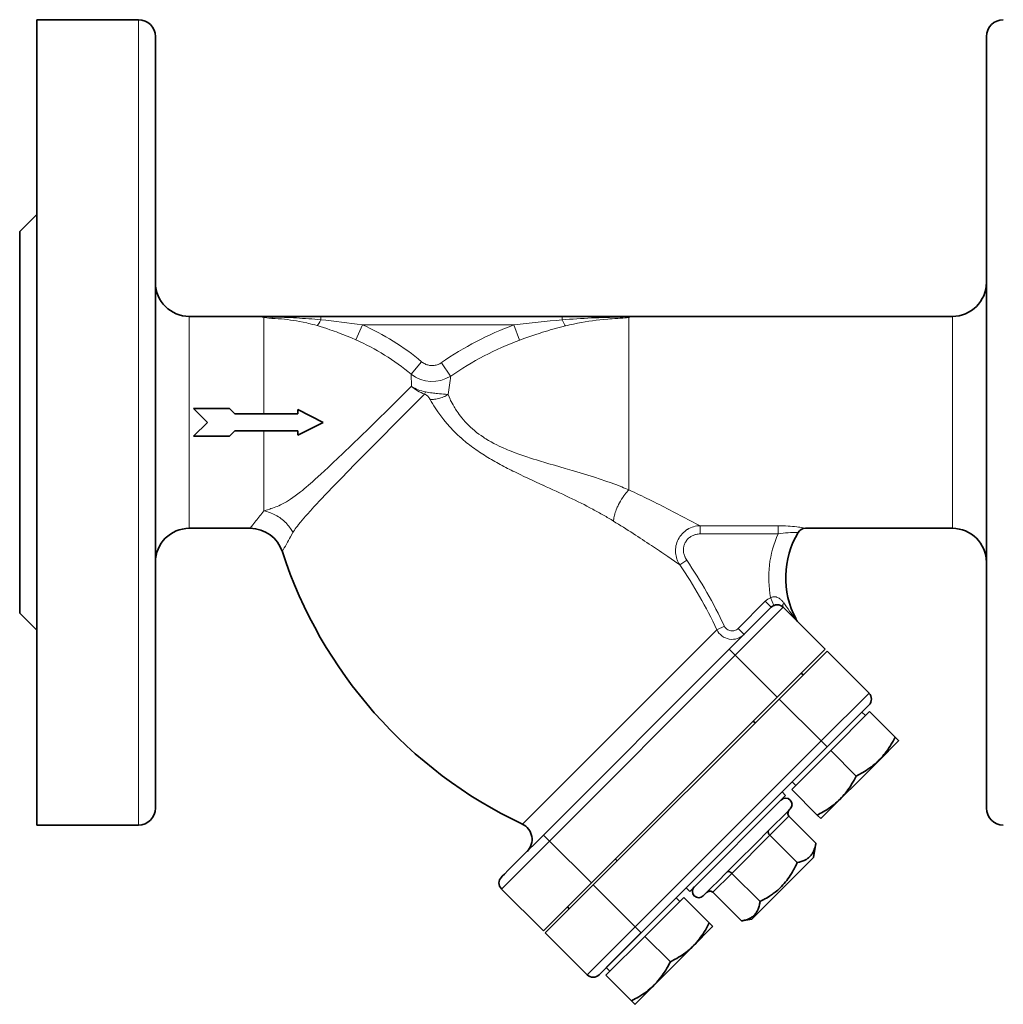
# Model space of a CAD drawing. Extents: x 380 to 884, y 208 to 680.
# Tile 3 of 6: x 527 to 643, y 356 to 472. Entities that reach past the tile are written whole.
import ezdxf

# ---------------------------------------------------------------- set-up
doc = ezdxf.new("R2010")
doc.units = 0

msp = doc.modelspace()

# ---------------------------------------------------------------- linework, layer by layer
at = {"color": 7, "lineweight": 35}
for p, q in [((529, 424.21), (529, 471.71)), ((543, 424.21), (543, 469.71)), ((641, 424.21), (641, 469.71)), ((527, 424.21), (527, 446.71)), ((590.98, 436.71), (562.5, 436.71)), ((598.85, 436.71), (637, 436.71)), ((527, 401.71), (527, 424.21)), ((529, 376.71), (529, 424.21)), ((543, 378.71), (543, 424.21)), ((641, 378.71), (641, 424.21)), ((588.76, 375.52), (610.68, 397.44)), ((594.42, 369.87), (616.34, 391.79)), ((594.63, 369.65), (616.55, 391.57)), ((622.21, 385.92), (600.29, 364))]:
    msp.add_line(p, q, dxfattribs=at)
at = {"color": 7, "lineweight": 35, "ltscale": 0.3}
for p, q in [((529, 471.71), (541, 471.71)), ((529, 376.71), (541, 376.71))]:
    msp.add_line(p, q, dxfattribs=at)
at = {"color": 7, "lineweight": 13}
for p, q in [((541, 471.71), (541, 424.21)), ((541, 424.21), (541, 376.71)), ((609.21, 399.75), (587.69, 378.24)), ((589.47, 374.82), (611.39, 396.74)), ((621.5, 386.63), (599.58, 364.7))]:
    msp.add_line(p, q, dxfattribs=at)
at = {"color": 7, "lineweight": 35, "ltscale": 0.070711}
for p, q in [((527, 446.71), (529, 448.71)), ((527, 401.71), (529, 399.71))]:
    msp.add_line(p, q, dxfattribs=at)
at = {"color": 7, "lineweight": 13, "ltscale": 0.3125}
for p, q in [((547, 436.71), (547, 424.21)), ((637, 436.71), (637, 424.21)), ((547, 424.21), (547, 411.71)), ((637, 411.71), (637, 424.21))]:
    msp.add_line(p, q, dxfattribs=at)
at = {"color": 7, "lineweight": 35, "ltscale": 0.21967}
msp.add_line((547, 436.71), (555.78, 436.71), dxfattribs=at)
at = {"color": 7, "lineweight": 35, "ltscale": 0.006735}
for p, q in [((556.05, 436.71), (555.78, 436.71)), ((598.85, 436.71), (598.58, 436.71))]:
    msp.add_line(p, q, dxfattribs=at)
at = {"color": 7, "lineweight": 13, "ltscale": 0.284343}
msp.add_line((555.78, 436.58), (555.78, 425.21), dxfattribs=at)
at = {"color": 7, "lineweight": 35, "ltscale": 0.017514}
msp.add_line((556.75, 436.71), (556.05, 436.71), dxfattribs=at)
at = {"color": 7, "lineweight": 13, "ltscale": 0.001208}
msp.add_line((556.68, 436.62), (556.73, 436.62), dxfattribs=at)
at = {"color": 7, "lineweight": 13, "ltscale": 0.001218}
msp.add_line((556.73, 436.62), (556.78, 436.62), dxfattribs=at)
at = {"color": 7, "lineweight": 35, "ltscale": 0.14377}
msp.add_line((562.5, 436.71), (556.75, 436.71), dxfattribs=at)
at = {"color": 7, "lineweight": 13, "ltscale": 0.009909}
msp.add_line((562.5, 436.31), (562.5, 436.71), dxfattribs=at)
at = {"color": 7, "lineweight": 13, "ltscale": 0.04806}
for p, q in [((567.41, 435.71), (566.64, 433.95)), ((585.96, 433.91), (585.29, 435.71))]:
    msp.add_line(p, q, dxfattribs=at)
at = {"color": 7, "lineweight": 13, "ltscale": 0.447098}
msp.add_line((585.29, 435.71), (567.41, 435.71), dxfattribs=at)
at = {"color": 7, "lineweight": 35, "ltscale": 0.172321}
msp.add_line((597.87, 436.71), (590.98, 436.71), dxfattribs=at)
at = {"color": 7, "lineweight": 13, "ltscale": 0.010048}
msp.add_line((590.98, 436.31), (590.98, 436.71), dxfattribs=at)
at = {"color": 7, "lineweight": 35, "ltscale": 0.017712}
msp.add_line((598.58, 436.71), (597.87, 436.71), dxfattribs=at)
at = {"color": 7, "lineweight": 13, "ltscale": 0.309338}
msp.add_line((598.85, 436.58), (598.85, 424.21), dxfattribs=at)
at = {"color": 7, "lineweight": 13, "ltscale": 0.048059}
msp.add_line((573.16, 429.89), (574.4, 431.36), dxfattribs=at)
at = {"color": 7, "lineweight": 13, "ltscale": 0.048062}
msp.add_line((577.82, 429.67), (576.73, 431.25), dxfattribs=at)
at = {"color": 7, "lineweight": 13, "ltscale": 0.035866}
msp.add_line((573.16, 429.89), (573.2, 428.46), dxfattribs=at)
at = {"color": 7, "lineweight": 13, "ltscale": 0.007623}
msp.add_line((577.21, 427.52), (577.51, 427.5), dxfattribs=at)
at = {"color": 7, "lineweight": 35, "ltscale": 0.057852}
for p in [(547.5, 425.85), (547.5, 422.57)]:
    msp.add_line(p, (549.14, 424.21), dxfattribs=at)
at = {"color": 7, "lineweight": 35, "ltscale": 0.106067}
for p, q in [((551.74, 425.85), (547.5, 425.85)), ((551.74, 422.57), (547.5, 422.57))]:
    msp.add_line(p, q, dxfattribs=at)
at = {"color": 7, "lineweight": 35, "ltscale": 0.022496}
for p, q in [((552.38, 425.21), (551.74, 425.85)), ((552.38, 423.21), (551.74, 422.57))]:
    msp.add_line(p, q, dxfattribs=at)
at = {"color": 7, "lineweight": 35, "ltscale": 0.185243}
for p, q in [((559.79, 425.21), (552.38, 425.21)), ((559.79, 423.21), (552.38, 423.21))]:
    msp.add_line(p, q, dxfattribs=at)
at = {"color": 7, "lineweight": 35, "ltscale": 0.0125}
for p, q in [((559.79, 425.21), (559.79, 425.71)), ((559.79, 422.71), (559.79, 423.21))]:
    msp.add_line(p, q, dxfattribs=at)
at = {"color": 7, "lineweight": 35, "ltscale": 0.083853}
for q in [(559.79, 425.71), (559.79, 422.71)]:
    msp.add_line((562.79, 424.21), q, dxfattribs=at)
at = {"color": 7, "lineweight": 13, "ltscale": 0.19001}
msp.add_line((598.85, 416.61), (598.85, 424.21), dxfattribs=at)
at = {"color": 7, "lineweight": 13, "ltscale": 0.236156}
msp.add_line((555.78, 423.21), (555.78, 413.76), dxfattribs=at)
at = {"color": 7, "lineweight": 13, "ltscale": 0.009103}
msp.add_line((598.85, 416.25), (598.85, 416.61), dxfattribs=at)
at = {"color": 7, "lineweight": 13, "ltscale": 0.014355}
msp.add_line((555.42, 413.32), (555.78, 413.76), dxfattribs=at)
at = {"color": 7, "lineweight": 35, "ltscale": 0.17937}
msp.add_line((547, 411.71), (554.17, 411.71), dxfattribs=at)
at = {"color": 7, "lineweight": 13, "ltscale": 0.013263}
msp.add_line((554.17, 411.71), (554.49, 412.13), dxfattribs=at)
at = {"color": 7, "lineweight": 13, "ltscale": 0.014039}
msp.add_line((559.21, 411.21), (558.93, 410.72), dxfattribs=at)
at = {"color": 7, "lineweight": 13, "ltscale": 0.230176}
for p, q in [((607.24, 412.02), (616.45, 412.02)), ((616.45, 411.05), (607.24, 411.05))]:
    msp.add_line(p, q, dxfattribs=at)
at = {"color": 7, "lineweight": 13, "ltscale": 0.024375}
for p, q in [((607.24, 411.05), (607.24, 412.02)), ((616.45, 412.02), (616.45, 411.05))]:
    msp.add_line(p, q, dxfattribs=at)
at = {"color": 7, "lineweight": 13, "ltscale": 0.007022}
msp.add_line((619.38, 411.76), (619.66, 411.71), dxfattribs=at)
at = {"color": 7, "lineweight": 35, "ltscale": 0.43345}
msp.add_line((619.66, 411.71), (637, 411.71), dxfattribs=at)
at = {"color": 7, "lineweight": 13, "ltscale": 0.024251}
msp.add_line((604.22, 407.83), (603.42, 408.38), dxfattribs=at)
at = {"color": 7, "lineweight": 13, "ltscale": 0.019191}
msp.add_line((604.85, 407.39), (604.22, 407.83), dxfattribs=at)
at = {"color": 7, "lineweight": 13, "ltscale": 0.024718}
msp.add_line((605.66, 407.95), (604.85, 407.39), dxfattribs=at)
at = {"color": 7, "lineweight": 13, "ltscale": 0.113135}
msp.add_line((611.73, 399.9), (614.93, 403.1), dxfattribs=at)
at = {"color": 7, "lineweight": 13, "ltscale": 0.024999}
for p, q in [((614.93, 403.1), (615.63, 402.39)), ((611.73, 399.9), (612.43, 399.19)), ((610.68, 397.44), (611.39, 396.74)), ((599.58, 364.7), (600.29, 364))]:
    msp.add_line(p, q, dxfattribs=at)
at = {"color": 7, "lineweight": 13, "ltscale": 0.025001}
for p, q in [((615.95, 402.61), (615.56, 403.53)), ((621.5, 386.63), (622.21, 385.92))]:
    msp.add_line(p, q, dxfattribs=at)
at = {"color": 7, "lineweight": 35, "ltscale": 0.175001}
for p, q in [((615.63, 402.39), (610.68, 397.44)), ((622, 397.44), (617.05, 402.39))]:
    msp.add_line(p, q, dxfattribs=at)
at = {"color": 7, "lineweight": 13, "ltscale": 0.2}
for p, q in [((611.39, 396.74), (617.05, 402.39)), ((627.16, 392.28), (621.5, 386.63)), ((583.81, 369.16), (589.47, 374.82)), ((599.58, 364.7), (593.92, 359.05))]:
    msp.add_line(p, q, dxfattribs=at)
at = {"color": 7, "lineweight": 13, "ltscale": 0.000756}
msp.add_line((618.55, 401.02), (618.52, 401), dxfattribs=at)
at = {"color": 7, "lineweight": 13, "ltscale": 0.024666}
msp.add_line((609.21, 399.75), (610.1, 400.17), dxfattribs=at)
at = {"color": 7, "lineweight": 35, "ltscale": 0.2}
for p, q in [((622, 397.44), (616.34, 391.79)), ((616.55, 391.57), (622.21, 397.23)), ((594.42, 369.87), (588.76, 364.21)), ((588.98, 364), (594.63, 369.65))]:
    msp.add_line(p, q, dxfattribs=at)
at = {"color": 7, "lineweight": 13, "ltscale": 0.175}
for p, q in [((611.39, 396.74), (616.34, 391.79)), ((589.47, 374.82), (594.42, 369.87))]:
    msp.add_line(p, q, dxfattribs=at)
at = {"color": 7, "lineweight": 35, "ltscale": 0.174999}
for p, q in [((627.16, 392.28), (622.21, 397.23)), ((622.21, 385.92), (627.16, 390.87))]:
    msp.add_line(p, q, dxfattribs=at)
at = {"color": 7, "lineweight": 35, "ltscale": 0.007499}
for p, q in [((619.38, 394.41), (619.17, 394.62)), ((613.73, 388.75), (613.51, 388.96))]:
    msp.add_line(p, q, dxfattribs=at)
at = {"color": 7, "lineweight": 13, "ltscale": 0.174999}
msp.add_line((616.55, 391.57), (621.5, 386.63), dxfattribs=at)
at = {"color": 7, "lineweight": 35, "ltscale": 0.29075}
msp.add_line((618.1, 381.81), (626.33, 390.03), dxfattribs=at)
at = {"color": 7, "lineweight": 35, "ltscale": 0.1625}
for p, q in [((627.23, 390.09), (622.64, 385.49)), ((622.64, 385.49), (618.04, 380.9)), ((605.31, 368.17), (600.72, 363.57)), ((600.72, 363.57), (596.12, 358.98))]:
    msp.add_line(p, q, dxfattribs=at)
at = {"color": 7, "lineweight": 35, "ltscale": 0.015}
for p, q in [((626.33, 390.03), (626.75, 389.61)), ((618.1, 381.81), (618.53, 381.38)), ((618.1, 381.81), (618.53, 381.38)), ((616.91, 380.61), (617.33, 380.19)), ((604.41, 368.11), (604.83, 367.69))]:
    msp.add_line(p, q, dxfattribs=at)
at = {"color": 7, "lineweight": 35, "ltscale": 0.106316}
for p, q in [((630.24, 387.08), (627.23, 390.09)), ((625.65, 382.49), (622.64, 385.49)), ((621.05, 377.89), (618.04, 380.9)), ((608.32, 365.16), (605.31, 368.17)), ((603.73, 360.57), (600.72, 363.57)), ((599.13, 355.97), (596.12, 358.98))]:
    msp.add_line(p, q, dxfattribs=at)
at = {"color": 7, "lineweight": 35, "ltscale": 0.014514}
for p, q in [((630.24, 387.08), (630.65, 386.67)), ((621.46, 377.48), (621.05, 377.89)), ((608.32, 365.16), (608.73, 364.75))]:
    msp.add_line(p, q, dxfattribs=at)
at = {"color": 7, "lineweight": 35, "ltscale": 0.084214}
for p, q in [((628.26, 384.26), (630.64, 386.64)), ((606.34, 362.34), (608.72, 364.72))]:
    msp.add_line(p, q, dxfattribs=at)
at = {"color": 7, "lineweight": 35, "ltscale": 0.000841}
msp.add_line((630.64, 386.64), (630.65, 386.67), dxfattribs=at)
at = {"color": 7, "lineweight": 35, "ltscale": 0.23933}
msp.add_line((628.26, 384.26), (621.49, 377.49), dxfattribs=at)
at = {"color": 7, "lineweight": 35, "ltscale": 0.399999}
msp.add_line((617.33, 380.19), (606.02, 368.88), dxfattribs=at)
at = {"color": 7, "lineweight": 13, "ltscale": 0.05001}
msp.add_line((586.28, 376.82), (587.69, 378.24), dxfattribs=at)
at = {"color": 7, "lineweight": 13, "ltscale": 0.079386}
for p, q in [((617.72, 377.75), (615.47, 375.51)), ((610.98, 371.01), (608.74, 368.77))]:
    msp.add_line(p, q, dxfattribs=at)
at = {"color": 7, "lineweight": 35, "ltscale": 0.025819}
msp.add_line((616.83, 377.57), (616.1, 376.84), dxfattribs=at)
at = {"color": 7, "lineweight": 35, "ltscale": 0.017921}
msp.add_line((617.34, 378.08), (616.83, 377.57), dxfattribs=at)
at = {"color": 7, "lineweight": 35, "ltscale": 0.011077}
msp.add_line((617.65, 378.39), (617.34, 378.08), dxfattribs=at)
at = {"color": 7, "lineweight": 35, "ltscale": 0.005119}
msp.add_line((617.8, 378.54), (617.65, 378.39), dxfattribs=at)
at = {"color": 7, "lineweight": 35, "ltscale": 0.11228}
msp.add_line((617.72, 377.75), (620.89, 374.58), dxfattribs=at)
at = {"color": 7, "lineweight": 35, "ltscale": 0.002138}
msp.add_line((617.86, 378.6), (617.8, 378.54), dxfattribs=at)
at = {"color": 7, "lineweight": 35, "ltscale": 0.00084}
for p, q in [((621.49, 377.49), (621.46, 377.48)), ((621.49, 377.49), (621.46, 377.48)), ((608.72, 364.72), (608.73, 364.75))]:
    msp.add_line(p, q, dxfattribs=at)
at = {"color": 7, "lineweight": 35, "ltscale": 0.033882}
for p, q in [((616.1, 376.84), (615.15, 375.89)), ((610.32, 371.06), (609.36, 370.1))]:
    msp.add_line(p, q, dxfattribs=at)
at = {"color": 7, "lineweight": 35, "ltscale": 0.031847}
for p, q in [((587.86, 374.62), (588.76, 375.52)), ((600.29, 364), (599.39, 363.1))]:
    msp.add_line(p, q, dxfattribs=at)
at = {"color": 7, "lineweight": 13, "ltscale": 0.025}
msp.add_line((589.47, 374.82), (588.76, 375.52), dxfattribs=at)
at = {"color": 7, "lineweight": 13, "ltscale": 0.158771}
msp.add_line((615.47, 375.51), (610.98, 371.01), dxfattribs=at)
at = {"color": 7, "lineweight": 35, "ltscale": 0.040675}
msp.add_line((615.15, 375.89), (614, 374.73), dxfattribs=at)
at = {"color": 7, "lineweight": 35, "ltscale": 0.114018}
msp.add_line((615.47, 375.51), (618.7, 372.28), dxfattribs=at)
at = {"color": 7, "lineweight": 35, "ltscale": 0.032572}
for p, q in [((586.94, 373.7), (587.86, 374.62)), ((599.39, 363.1), (598.47, 362.18))]:
    msp.add_line(p, q, dxfattribs=at)
at = {"color": 7, "lineweight": 35, "ltscale": 0.089219}
msp.add_line((614, 374.73), (611.47, 372.21), dxfattribs=at)
at = {"color": 7, "lineweight": 35, "ltscale": 0.043364}
msp.add_line((620.61, 372.86), (620.89, 374.58), dxfattribs=at)
at = {"color": 7, "lineweight": 35, "ltscale": 0.082055}
msp.add_line((584.62, 371.38), (586.94, 373.7), dxfattribs=at)
at = {"color": 7, "lineweight": 35, "ltscale": 0.241226}
msp.add_line((620.61, 372.86), (613.79, 366.04), dxfattribs=at)
at = {"color": 7, "lineweight": 35, "ltscale": 0.0075}
for p, q in [((597.46, 372.49), (597.25, 372.7)), ((591.81, 366.83), (591.59, 367.04)), ((591.81, 366.83), (591.59, 367.04))]:
    msp.add_line(p, q, dxfattribs=at)
at = {"color": 7, "lineweight": 35, "ltscale": 0.040674}
msp.add_line((611.47, 372.21), (610.32, 371.06), dxfattribs=at)
at = {"color": 7, "lineweight": 35, "ltscale": 0.002922}
msp.add_line((583.81, 370.57), (583.9, 370.66), dxfattribs=at)
at = {"color": 7, "lineweight": 35, "ltscale": 0.009366}
msp.add_line((583.9, 370.66), (584.16, 370.92), dxfattribs=at)
at = {"color": 7, "lineweight": 35, "ltscale": 0.016239}
msp.add_line((584.16, 370.92), (584.62, 371.38), dxfattribs=at)
at = {"color": 7, "lineweight": 35, "ltscale": 0.117579}
msp.add_line((610.98, 371.01), (614.31, 367.69), dxfattribs=at)
at = {"color": 7, "lineweight": 13, "ltscale": 0.175001}
msp.add_line((599.58, 364.7), (594.63, 369.65), dxfattribs=at)
at = {"color": 7, "lineweight": 35, "ltscale": 0.01792}
msp.add_line((608.63, 369.37), (608.13, 368.87), dxfattribs=at)
at = {"color": 7, "lineweight": 35, "ltscale": 0.025821}
msp.add_line((609.36, 370.1), (608.63, 369.37), dxfattribs=at)
at = {"color": 7, "lineweight": 35, "ltscale": 0.175}
for p, q in [((583.81, 369.16), (588.76, 364.21)), ((588.98, 364), (593.92, 359.05))]:
    msp.add_line(p, q, dxfattribs=at)
at = {"color": 7, "lineweight": 35, "ltscale": 0.015001}
for p, q in [((605.59, 369.3), (606.02, 368.88)), ((596.18, 359.89), (596.61, 359.46)), ((596.18, 359.89), (596.61, 359.46))]:
    msp.add_line(p, q, dxfattribs=at)
at = {"color": 7, "lineweight": 35, "ltscale": 0.007251}
msp.add_line((607.81, 368.55), (607.61, 368.35), dxfattribs=at)
at = {"color": 7, "lineweight": 35, "ltscale": 0.011078}
msp.add_line((608.13, 368.87), (607.81, 368.55), dxfattribs=at)
at = {"color": 7, "lineweight": 35, "ltscale": 0.119402}
msp.add_line((608.74, 368.77), (612.11, 365.39), dxfattribs=at)
at = {"color": 7, "lineweight": 35, "ltscale": 0.290751}
msp.add_line((596.18, 359.89), (604.41, 368.11), dxfattribs=at)
at = {"color": 7, "lineweight": 35, "ltscale": 0.015728}
msp.add_line((613.79, 366.04), (613.34, 365.6), dxfattribs=at)
at = {"color": 7, "lineweight": 35, "ltscale": 0.031117}
msp.add_line((613.34, 365.6), (612.11, 365.39), dxfattribs=at)
at = {"color": 7, "lineweight": 35, "ltscale": 0.066949}
msp.add_line((597.58, 361.29), (595.69, 359.4), dxfattribs=at)
at = {"color": 7, "lineweight": 35, "ltscale": 0.031344}
msp.add_line((598.47, 362.18), (597.58, 361.29), dxfattribs=at)
at = {"color": 7, "lineweight": 35, "ltscale": 0.239329}
msp.add_line((606.34, 362.34), (599.57, 355.57), dxfattribs=at)
at = {"color": 7, "lineweight": 35, "ltscale": 0.002923}
msp.add_line((595.42, 359.13), (595.34, 359.05), dxfattribs=at)
at = {"color": 7, "lineweight": 35, "ltscale": 0.009365}
msp.add_line((595.69, 359.4), (595.42, 359.13), dxfattribs=at)
at = {"color": 7, "lineweight": 35, "ltscale": 0.014513}
msp.add_line((599.54, 355.56), (599.13, 355.97), dxfattribs=at)
at = {"color": 7, "lineweight": 35, "ltscale": 0.000842}
msp.add_line((599.57, 355.57), (599.54, 355.56), dxfattribs=at)
msp.add_line((599.57, 355.57), (599.54, 355.56), dxfattribs=at)
at = {"color": 7, "lineweight": 13}
for points in [[(555.59, 436.64), (555.58, 436.65), (555.57, 436.65), (555.57, 436.66), (555.57, 436.66), (555.57, 436.67), (555.58, 436.67), (555.59, 436.68)], [(555.78, 436.58), (555.94, 436.56), (556.13, 436.53), (556.36, 436.51), (556.55, 436.49), (556.75, 436.48)], [(555.9, 436.7), (555.9, 436.7), (555.92, 436.69), (555.96, 436.68), (556.03, 436.67), (556.14, 436.66)], [(556.75, 436.71), (556.75, 436.71), (556.76, 436.71), (556.76, 436.71), (556.76, 436.7), (556.77, 436.68), (556.78, 436.62)], [(556.75, 436.48), (557.12, 436.46), (557.49, 436.44), (557.86, 436.41), (558.22, 436.37), (558.58, 436.33), (558.94, 436.28), (559.3, 436.23), (559.66, 436.17), (560.01, 436.11), (560.43, 436.03), (560.85, 435.94), (561.05, 435.89), (561.26, 435.84), (561.53, 435.77), (561.79, 435.7), (562.06, 435.63)], [(562.06, 435.63), (562.44, 435.52), (562.82, 435.4), (563.21, 435.27), (563.59, 435.14), (563.84, 435.06), (564.1, 434.97), (564.35, 434.87), (564.61, 434.78), (565.12, 434.58), (565.63, 434.38), (566.13, 434.17), (566.64, 433.95)], [(585.96, 433.91), (586.56, 434.13), (587.16, 434.34), (587.76, 434.54), (588.36, 434.74), (588.66, 434.84), (588.97, 434.93), (589.27, 435.02), (589.56, 435.11), (590.02, 435.24), (590.47, 435.37), (590.92, 435.49), (591.37, 435.6)], [(591.37, 435.6), (591.6, 435.65), (591.83, 435.71), (592.06, 435.76), (592.3, 435.81), (592.77, 435.91), (593.25, 436), (593.68, 436.07), (594.11, 436.14), (594.54, 436.2), (594.98, 436.26), (595.42, 436.31), (595.86, 436.36), (596.36, 436.4), (596.61, 436.42), (596.87, 436.44), (597.2, 436.46), (597.54, 436.47), (597.88, 436.49)], [(597.88, 436.49), (598.13, 436.5), (598.36, 436.52), (598.57, 436.54), (598.74, 436.56), (598.85, 436.58)], [(598.49, 436.66), (598.6, 436.67), (598.67, 436.68), (598.72, 436.69), (598.73, 436.7), (598.74, 436.7)], [(599.04, 436.68), (599.05, 436.67), (599.06, 436.66), (599.07, 436.66), (599.07, 436.66), (599.06, 436.65), (599.06, 436.65), (599.04, 436.64)], [(576.73, 431.25), (576.63, 431.19), (576.54, 431.13), (576.43, 431.08), (576.33, 431.04), (576.22, 431), (576.12, 430.97), (576.01, 430.94), (575.89, 430.92), (575.78, 430.91), (575.67, 430.91), (575.56, 430.91), (575.45, 430.92), (575.34, 430.93), (575.23, 430.95), (575.12, 430.98), (575.01, 431.01), (574.91, 431.05), (574.8, 431.1), (574.7, 431.16), (574.59, 431.22), (574.5, 431.29), (574.4, 431.36)], [(573.2, 428.46), (571.58, 426.86), (570.6, 425.89), (568.99, 424.31), (568.12, 423.46), (567.23, 422.59), (566.17, 421.56), (565.09, 420.52), (564.52, 419.97), (563.94, 419.43), (563.42, 418.94), (562.92, 418.47), (562.55, 418.13), (562.17, 417.79), (561.84, 417.49), (561.51, 417.2), (561.04, 416.79), (560.8, 416.58), (560.56, 416.38), (560.33, 416.19), (560.1, 416.01), (559.8, 415.77), (559.5, 415.54), (559.2, 415.33), (558.95, 415.15), (558.7, 414.99), (558.45, 414.84), (558.21, 414.7), (557.98, 414.58), (557.76, 414.47), (557.54, 414.37), (557.37, 414.3), (557.22, 414.24), (557.01, 414.16), (556.81, 414.09), (556.61, 414.03), (556.48, 413.98), (556.22, 413.9), (555.78, 413.76)], [(559.21, 411.21), (559.29, 411.34), (559.39, 411.5), (559.5, 411.65), (559.6, 411.8), (559.74, 411.98), (559.87, 412.15), (560.1, 412.44), (560.29, 412.66), (560.49, 412.89), (560.7, 413.13), (560.92, 413.39), (561.28, 413.78), (561.7, 414.24), (561.89, 414.44), (562.48, 415.07), (563.19, 415.82), (564.04, 416.71), (564.22, 416.89), (565.03, 417.72), (565.66, 418.37), (566.61, 419.34), (568.6, 421.36), (569.6, 422.36), (571.25, 424.03), (573.59, 426.39), (574.75, 427.55)], [(575.39, 426.92), (575.33, 427.01), (575.28, 427.1), (575.21, 427.18), (575.15, 427.26), (575.12, 427.3), (575.08, 427.34), (575.03, 427.39), (574.97, 427.43)], [(575.39, 426.92), (575.47, 426.92), (575.55, 426.91), (575.67, 426.92), (575.79, 426.92), (575.92, 426.93), (576.07, 426.95), (576.23, 426.98), (576.38, 427.01), (576.53, 427.05), (576.68, 427.1), (576.83, 427.15), (576.97, 427.21), (577.12, 427.27), (577.25, 427.34), (577.37, 427.41), (577.51, 427.5)], [(598.01, 416.59), (597.7, 416.71), (597.4, 416.83), (597.08, 416.94), (596.76, 417.06), (596.12, 417.29), (595.47, 417.51), (594.8, 417.73), (594.41, 417.86), (594.01, 417.98), (593.2, 418.23), (592.58, 418.41), (592.17, 418.53), (591.33, 418.78), (590.06, 419.14), (589.41, 419.33), (588.92, 419.48), (588.43, 419.62), (587.94, 419.77), (587.6, 419.88), (587.25, 419.99), (586.79, 420.14), (586.33, 420.3), (585.87, 420.46), (585.41, 420.63), (584.96, 420.8), (584.73, 420.89), (584.51, 420.98), (584.3, 421.07), (584.09, 421.17), (583.81, 421.29), (583.53, 421.42), (583.25, 421.56), (582.93, 421.72), (582.61, 421.9), (582.29, 422.08), (581.98, 422.26), (581.83, 422.36), (581.68, 422.46), (581.41, 422.64), (581.14, 422.83), (580.88, 423.03), (580.63, 423.23), (580.39, 423.44), (580.16, 423.65), (579.93, 423.86), (579.72, 424.07), (579.52, 424.29), (579.33, 424.51), (579.14, 424.73), (578.97, 424.95), (578.83, 425.13), (578.7, 425.32), (578.57, 425.5), (578.48, 425.64), (578.4, 425.77), (578.31, 425.91), (578.23, 426.05), (578.11, 426.26), (578, 426.46), (577.9, 426.66), (577.82, 426.8), (577.76, 426.95), (577.63, 427.23), (577.51, 427.5)], [(588.71, 416.8), (587.91, 417.17), (587.51, 417.35), (586.91, 417.63), (586.47, 417.83), (586.02, 418.04), (585.38, 418.36)], [(598.85, 416.25), (598.73, 416.12), (598.61, 415.98), (598.49, 415.84), (598.37, 415.69), (598.25, 415.54), (598.18, 415.44), (598.12, 415.34), (597.98, 415.14), (597.86, 414.93), (597.74, 414.72), (597.63, 414.51), (597.52, 414.3), (597.47, 414.19), (597.42, 414.08), (597.35, 413.91), (597.29, 413.74), (597.23, 413.57), (597.18, 413.4), (597.13, 413.24), (597.11, 413.14), (597.09, 413.05), (597.08, 412.97), (597.06, 412.89), (597.05, 412.77), (597.04, 412.66), (597.03, 412.56)], [(555.78, 413.76), (555.97, 413.73), (556.15, 413.68), (556.32, 413.63), (556.5, 413.57), (556.67, 413.5), (556.85, 413.43), (557.02, 413.35), (557.18, 413.27), (557.34, 413.18), (557.5, 413.08), (557.66, 412.97), (557.81, 412.87), (557.97, 412.74), (558.12, 412.62), (558.19, 412.55), (558.27, 412.48), (558.34, 412.41), (558.41, 412.34), (558.52, 412.22), (558.63, 412.1), (558.73, 411.97), (558.83, 411.84), (558.92, 411.7), (559.01, 411.57), (559.08, 411.45), (559.15, 411.33), (559.21, 411.21)], [(605.66, 407.95), (605.59, 408.06), (605.53, 408.18), (605.5, 408.24), (605.47, 408.3), (605.44, 408.36), (605.42, 408.42), (605.38, 408.52), (605.35, 408.62), (605.32, 408.73), (605.3, 408.83), (605.29, 408.94), (605.28, 409.06), (605.28, 409.19), (605.28, 409.25), (605.28, 409.32), (605.29, 409.38), (605.3, 409.44), (605.31, 409.54), (605.34, 409.64), (605.36, 409.73), (605.4, 409.83), (605.44, 409.92), (605.48, 410.02), (605.54, 410.12), (605.59, 410.21), (605.66, 410.3), (605.73, 410.39), (605.8, 410.47), (605.88, 410.54), (605.97, 410.61), (606.05, 410.68), (606.14, 410.74), (606.23, 410.79), (606.32, 410.84), (606.42, 410.88), (606.51, 410.92), (606.57, 410.94), (606.63, 410.96), (606.69, 410.98), (606.76, 410.99), (606.88, 411.02), (607.01, 411.03), (607.13, 411.04), (607.24, 411.05)], [(617.1, 402.92), (617.06, 402.98), (617.01, 403.04), (616.96, 403.09), (616.92, 403.15), (616.85, 403.22), (616.78, 403.29), (616.71, 403.35), (616.63, 403.41), (616.55, 403.47), (616.46, 403.52), (616.38, 403.55), (616.3, 403.59), (616.25, 403.6), (616.21, 403.61), (616.14, 403.63), (616.07, 403.64), (616, 403.64), (615.93, 403.64), (615.86, 403.63), (615.8, 403.62), (615.74, 403.6), (615.68, 403.58), (615.61, 403.56), (615.56, 403.53)], [(617.05, 402.39), (617.03, 402.41), (617.02, 402.42), (617.01, 402.44), (617, 402.46), (616.99, 402.5), (616.99, 402.55), (616.99, 402.59), (617, 402.64), (617, 402.68), (617.01, 402.71), (617.04, 402.78), (617.07, 402.85), (617.1, 402.92)]]:
    msp.add_lwpolyline(points, dxfattribs=at)
at = {"color": 7, "lineweight": 35}
for points in [[(628.26, 384.28), (628.43, 384.46), (628.6, 384.63), (628.77, 384.82), (628.92, 385.01), (629.08, 385.2), (629.22, 385.39), (629.37, 385.59), (629.51, 385.8), (629.65, 386.02), (629.79, 386.24), (629.92, 386.47), (630, 386.62), (630.08, 386.77), (630.16, 386.93), (630.24, 387.08)], [(625.65, 382.49), (625.93, 382.63), (626.07, 382.71), (626.21, 382.79), (626.42, 382.91), (626.63, 383.03), (626.83, 383.16), (627.03, 383.29), (627.24, 383.44), (627.46, 383.59), (627.66, 383.76), (627.77, 383.84), (627.87, 383.93), (628, 384.04), (628.13, 384.16), (628.26, 384.28)], [(621.05, 377.89), (621.2, 377.97), (621.35, 378.05), (621.55, 378.15), (621.74, 378.26), (621.94, 378.38), (622.17, 378.52), (622.39, 378.66), (622.61, 378.81), (622.83, 378.97), (623.04, 379.14), (623.22, 379.29), (623.4, 379.44), (623.58, 379.6), (623.75, 379.77), (623.91, 379.94), (624.07, 380.11), (624.23, 380.29), (624.39, 380.48), (624.54, 380.67), (624.68, 380.87), (624.82, 381.07), (624.96, 381.27), (625.11, 381.51), (625.25, 381.75), (625.39, 381.99), (625.52, 382.24), (625.65, 382.49)], [(615.29, 375.79), (615.28, 375.84), (615.27, 375.89), (615.27, 375.92), (615.27, 375.94), (615.28, 375.97), (615.28, 376), (615.3, 376.03), (615.31, 376.05), (615.32, 376.06)], [(618.7, 372.28), (618.88, 372.32), (618.97, 372.34), (619.06, 372.36), (619.17, 372.4), (619.29, 372.44), (619.4, 372.48), (619.53, 372.53), (619.66, 372.6), (619.72, 372.63), (619.78, 372.66), (619.87, 372.72), (619.95, 372.78), (620.04, 372.84), (620.11, 372.91), (620.2, 372.99), (620.27, 373.07), (620.35, 373.16), (620.42, 373.26), (620.48, 373.36), (620.54, 373.46), (620.57, 373.52), (620.6, 373.58), (620.66, 373.71), (620.71, 373.85), (620.76, 373.99), (620.8, 374.11), (620.83, 374.24), (620.86, 374.37), (620.88, 374.47), (620.89, 374.58)], [(614.31, 367.69), (614.46, 367.76), (614.6, 367.84), (614.74, 367.91), (614.88, 367.99), (615.07, 368.1), (615.25, 368.21), (615.43, 368.32), (615.65, 368.47), (615.76, 368.55), (615.87, 368.62), (615.98, 368.7), (616.09, 368.79), (616.24, 368.91), (616.4, 369.04), (616.55, 369.18), (616.69, 369.31), (616.85, 369.47), (617.01, 369.64), (617.16, 369.81), (617.31, 369.99), (617.46, 370.16), (617.59, 370.35), (617.74, 370.56), (617.88, 370.77), (618.02, 370.98), (618.15, 371.2), (618.27, 371.42), (618.34, 371.56), (618.42, 371.7), (618.49, 371.84), (618.56, 371.99), (618.7, 372.28)], [(610.98, 371.01), (610.93, 371.07), (610.87, 371.11), (610.83, 371.13), (610.8, 371.15), (610.75, 371.18), (610.7, 371.2), (610.65, 371.21), (610.6, 371.22), (610.56, 371.22), (610.52, 371.21), (610.48, 371.2), (610.45, 371.19), (610.43, 371.16)], [(613.57, 366.02), (613.63, 366.08), (613.69, 366.14), (613.75, 366.21), (613.79, 366.26), (613.82, 366.31), (613.86, 366.36), (613.9, 366.41), (613.96, 366.53), (614.02, 366.64), (614.07, 366.77), (614.12, 366.89), (614.16, 367.02), (614.2, 367.15), (614.23, 367.28), (614.25, 367.38), (614.27, 367.48), (614.29, 367.58), (614.31, 367.69)], [(612.11, 365.39), (612.22, 365.41), (612.32, 365.43), (612.4, 365.45), (612.49, 365.47), (612.61, 365.5), (612.72, 365.54), (612.84, 365.58), (612.91, 365.61), (612.98, 365.63), (613.06, 365.68), (613.15, 365.72), (613.23, 365.77), (613.32, 365.82), (613.41, 365.88), (613.49, 365.95), (613.57, 366.02)], [(606.34, 362.36), (606.51, 362.54), (606.68, 362.71), (606.85, 362.9), (607, 363.08), (607.16, 363.28), (607.3, 363.47), (607.45, 363.67), (607.59, 363.88), (607.73, 364.1), (607.87, 364.32), (608, 364.55), (608.08, 364.7), (608.16, 364.85), (608.24, 365.01), (608.32, 365.16)], [(603.73, 360.57), (604.01, 360.71), (604.15, 360.79), (604.29, 360.87), (604.5, 360.98), (604.7, 361.11), (604.91, 361.23), (605.11, 361.37), (605.32, 361.52), (605.54, 361.67), (605.74, 361.84), (605.85, 361.92), (605.95, 362), (606.08, 362.12), (606.21, 362.24), (606.34, 362.36)], [(599.13, 355.97), (599.28, 356.05), (599.43, 356.13), (599.63, 356.23), (599.82, 356.34), (600.02, 356.46), (600.25, 356.6), (600.47, 356.74), (600.69, 356.89), (600.91, 357.05), (601.12, 357.22), (601.3, 357.37), (601.48, 357.52), (601.65, 357.68), (601.82, 357.84), (601.99, 358.01), (602.15, 358.19), (602.31, 358.37), (602.47, 358.56), (602.62, 358.75), (602.76, 358.95), (602.9, 359.15), (603.04, 359.35), (603.18, 359.59), (603.33, 359.83), (603.47, 360.07), (603.6, 360.32), (603.73, 360.57)]]:
    msp.add_lwpolyline(points, dxfattribs=at)
for centre, radius, start, end in [((541, 469.71), 2, 0, 90), ((643, 469.71), 2, 90, 180), ((547, 440.71), 4, 180.1477, 270), ((637, 440.71), 4, 270, 0), ((547, 407.71), 4, 90, 180), ((554.17, 407.71), 4, 18.0379, 89.9848), ((627.7, 405.9), 10.37, 149.0747, 208.0638), ((619.66, 410.71), 1, 90.0058, 149.0689), ((637, 407.71), 4, 0, 90), ((609.33, 425.65), 54, 198.0226, 244.733), ((616.34, 401.69), 1, 45, 135), ((620.31, 401.96), 2, 208.0629, 225.001), ((626.45, 391.57), 1, 315, 45), ((625.04, 389.31), 0.4, 310.087, 315), ((618.82, 383.09), 0.4, 315, 322.877), ((618.82, 383.09), 0.4, 315, 322.8768), ((617.33, 379.13), 0.75, 315, 135), ((541, 378.71), 2, 270, 0), ((643, 378.71), 2, 180, 270), ((618.21, 378.07), 0.619, 134.1703, 178.7203), ((618.05, 378.07), 0.463, 178.9306, 224.224), ((585.42, 375.01), 2, 315, 64.733), ((615.99, 376.04), 0.749, 200.1107, 225.9576), ((584.52, 369.87), 1, 135, 225), ((607.08, 368.88), 0.75, 135, 315), ((608.42, 368.28), 0.619, 91.2757, 135.8341), ((608.41, 368.44), 0.463, 45.7777, 91.0563), ((603.12, 367.39), 0.4, 307.123, 315), ((596.9, 361.17), 0.4, 315, 323.8116), ((596.9, 361.17), 0.4, 315, 323.6437), ((594.63, 359.76), 1, 225, 315)]:
    msp.add_arc(centre, radius, start, end, dxfattribs=at)
at = {"color": 7, "lineweight": 13}
for centre, radius, start, end in [((555.79, 436.13), 0.578, 90.2555, 109.5194), ((555.62, 438.61), 1.93, 269.2172, 278.342), ((555.9, 437.4), 0.824, 247.8477, 261.7913), ((555.78, 436.18), 0.527, 77.3614, 90.0829), ((555.64, 438.09), 1.51, 275.2675, 289.1612), ((556.05, 435.78), 0.925, 90.0024, 99.5417), ((556.99, 445.26), 8.64, 264.372, 267.9387), ((555.58, 436.77), 1.21, 346.136, 352.9346), ((555.63, 364.13), 72.51, 86.8144, 89.0917), ((554.75, 348.87), 87.79, 84.9351, 86.7997), ((552.42, 334.36), 102.45, 81.5906, 84.3537), ((555.78, 409.21), 28.94, 49.9568, 66.3155), ((598.85, 399.21), 38.94, 110.3803, 124.6202), ((602.95, 295.34), 141.47, 94.8513, 97.1682), ((599.19, 333.08), 103.55, 90.7351, 94.545), ((597.71, 444.61), 7.99, 271.0576, 275.6185), ((599.38, 436.77), 1.53, 185.3771, 190.5719), ((598.99, 438.1), 1.52, 250.8499, 264.7522), ((598.58, 435.78), 0.925, 80.4596, 89.9974), ((598.85, 436.19), 0.523, 89.8631, 102.694), ((599.02, 438.61), 1.94, 261.6593, 270.7665), ((598.85, 436.13), 0.578, 70.4798, 89.7445), ((598.73, 437.41), 0.83, 278.2988, 292.1177), ((555.78, 409.21), 27.01, 49.9568, 66.3155), ((598.85, 399.21), 37.01, 110.3801, 124.6202), ((575.65, 433.06), 4.03, 231.9099, 302.6683), ((405.12, 453.15), 174.29, 351.5365, 352.2588), ((576.19, 431.8), 4.49, 228.2145, 251.2903), ((575.66, 432.36), 4.62, 237.7315, 259.8976), ((569.51, 429.79), 5.7, 336.8607, 339.6815), ((574.55, 426.92), 0.66, 50.5216, 72.696), ((578.41, 447.34), 19.85, 259.6828, 262.023), ((578.68, 449.27), 21.8, 262.0066, 263.6516), ((579.5, 456.92), 29.49, 263.7129, 265.5371), ((592, 436.28), 19.07, 209.4053, 212.8908), ((590.39, 435.21), 17.14, 212.788, 228.3365), ((591.9, 436.9), 19.4, 228.3432, 233.7591), ((594.54, 440.53), 23.89, 233.7848, 238.3469), ((599.01, 447.78), 32.41, 238.3542, 241.7617), ((607.04, 462.72), 49.37, 241.755, 243.9755), ((514.78, 253.14), 179.58, 64.5997, 65.6877), ((583.02, 378.67), 40.77, 67.157, 68.4353), ((515.09, 240.17), 194.99, 62.9958, 64.5598), ((562.8, 354.29), 67.61, 61.9578, 64.5914), ((571.61, 370.97), 48.74, 60.1769, 61.8752), ((472.22, 155.54), 289.85, 62.2364, 63.0415), ((610.92, 368.86), 71.11, 141.3026, 142.5161), ((574.8, 376.54), 42.33, 58.3123, 60.1781), ((523.6, 293.79), 139.63, 57.1493, 58.2723), ((607.29, 409.07), 2.95, 121.3121, 153.2311), ((607.32, 409), 3.02, 91.4583, 121.2108), ((616.46, 395.31), 16.71, 86.0482, 90.0309), ((618.51, 399.4), 11.83, 88.5904, 100.0217), ((616.51, 395.89), 16.13, 82.3982, 86.0758), ((616.59, 396.37), 15.65, 79.7036, 82.4506), ((626.92, 372.74), 77.88, 150.8117, 152.2924), ((513.07, 277.46), 159.06, 56.2211, 57.1532), ((607.31, 409.07), 2.97, 153.3661, 184.5267), ((627.7, 405.9), 12.37, 155.3824, 191.0413), ((502.66, 261.88), 177.81, 55.4806, 56.2257), ((607.37, 409.07), 3.03, 184.5048, 199.1703), ((607.41, 409.08), 3.07, 199.1559, 206.3298), ((607.41, 409.08), 3.07, 206.3161, 209.8891), ((561.03, 377.3), 54.14, 24.9946, 34.4813), ((607.58, 409.18), 3.27, 209.9747, 213.3286), ((560.98, 377.25), 53.22, 25.0137, 34.4886), ((616.33, 401.7), 1.98, 112.9778, 135.1022), ((649.45, 425.43), 39.41, 214.8316, 218.2969), ((621.1, 402.74), 3.11, 213.9128, 224.8927), ((619.21, 401.29), 0.746, 202.2846, 224.8965), ((611.02, 400.61), 2, 205.2804, 260.2116), ((610.99, 400.58), 0.972, 204.7662, 233.0768), ((611, 400.58), 0.979, 232.744, 260.8668), ((611.01, 400.6), 0.998, 260.5151, 288.2198), ((611.01, 400.61), 1.01, 287.8085, 315.2101), ((611.02, 400.61), 2, 260.2226, 315.0052)]:
    msp.add_arc(centre, radius, start, end, dxfattribs=at)
for centre, major_axis, ratio, start_param, end_param in [((562.5, 437.52), (-0.56, -1.92), 0.207732, 0.241651, 0.953658), ((590.98, 437.5), (0.49, -1.94), 0.179389, 5.330186, 6.042039), ((597.87, 435.71), (0, -0.999), 0.039208, 3.141592, 3.559557)]:
    msp.add_ellipse(centre, major_axis=major_axis, ratio=ratio, start_param=start_param, end_param=end_param, dxfattribs=at)

doc.saveas('drawing.dxf')
